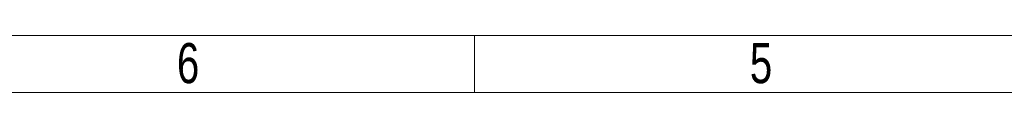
# Model space of a CAD drawing. Header units: millimetres. Extents: x 0 to 594, y 0 to 424.
# Tile 2 of 14: x 308 to 397, y 0 to 5. Entities that reach past the tile are written whole.
import ezdxf

# ---------------------------------------------------------------- set-up
doc = ezdxf.new("R2010")
doc.units = ezdxf.units.MM
doc.header["$LTSCALE"] = 0.25
doc.styles.add('SLDTEXTSTYLE3', font='TXT', dxfattribs={"width": 0.75})

# ---------------------------------------------------------------- blocks, each defined once
blk = doc.blocks.new('cajetin')
at = {"color": 7, "linetype": 'Continuous', "lineweight": 18}
for p, q in [((853.5, 7.5), (7.5, 7.5)), ((505.5, 7.5), (505.5, 0)), ((861, 0), (0, 0))]:
    blk.add_line(p, q, dxfattribs=at)
at = {"color": 7, "linetype": 'Continuous', "lineweight": 0, "char_height": 5.25, "attachment_point": 2, "style": 'SLDTEXTSTYLE3'}
for s, insert in [('6', (468.01, 6.49)), ('5', (543.01, 6.49))]:
    blk.add_mtext(s, dxfattribs=dict(at, insert=insert))

msp = doc.modelspace()

# ---------------------------------------------------------------- block references
at = {"xscale": 0.689895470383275, "yscale": 0.689895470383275, "zscale": 0.689895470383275}
msp.add_blockref('cajetin', (0, 0), dxfattribs=at)

doc.saveas('drawing.dxf')
